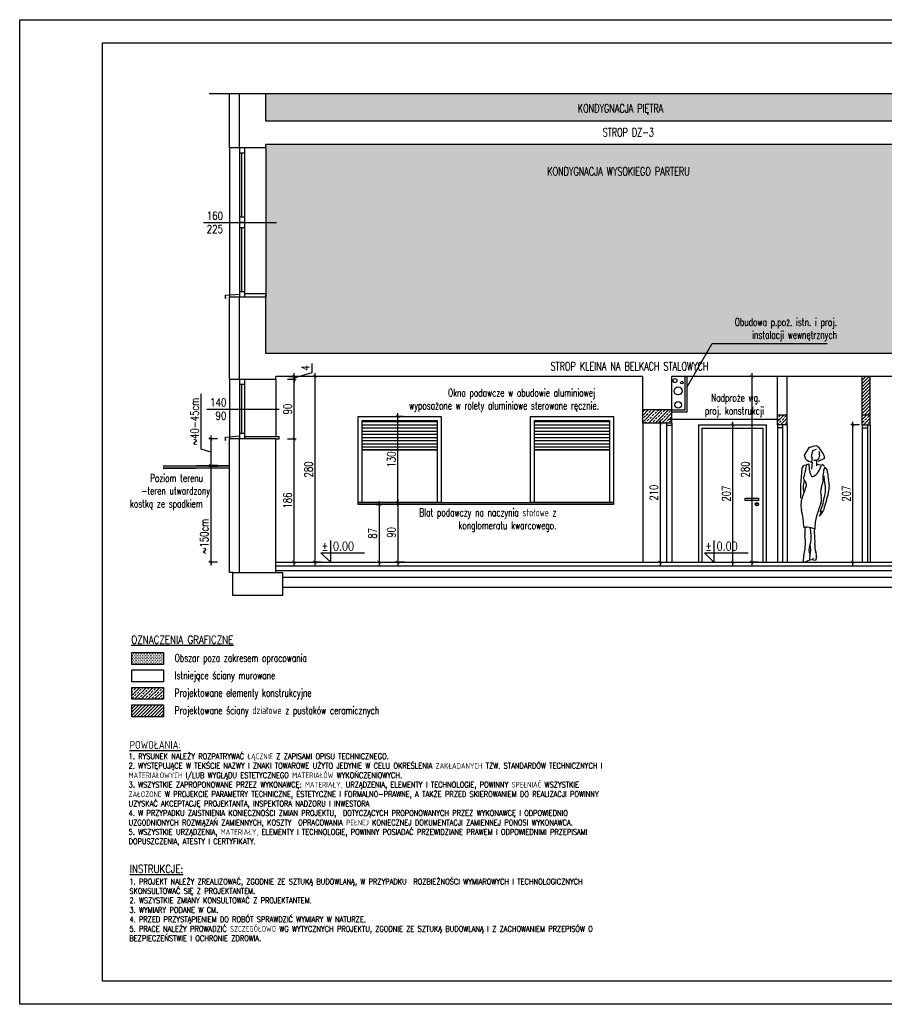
# Model space of a CAD drawing. Header units: millimetres. Extents: x 31969 to 285678, y -69766 to -5517.
# Tile 34 of 37: x 147734 to 149037, y -10538 to -9053. Entities that reach past the tile are written whole.
import ezdxf
from ezdxf.enums import TextEntityAlignment as Align
from ezdxf.lldxf.tags import DXFTag

# ---------------------------------------------------------------- set-up
doc = ezdxf.new("R2010")
doc.units = ezdxf.units.MM
doc.linetypes.add('ACAD_ISO02W100', pattern=[15, 12, -3])
for name, color, linetype in [('a-biblioteka', 251, 'Continuous'), ('a-izolacja 1', 3, 'Continuous'), ('a-koty', 1, 'Continuous'), ('a-opis 1', 3, 'Continuous'), ('a-opis 2', 1, 'Continuous'), ('a-opis stolarki 2', 1, 'Continuous'), ('a-przekrój 1', 3, 'Continuous'), ('a-przekrój 2', 251, 'Continuous'), ('a-przekrój 3', 1, 'Continuous'), ('a-ramka', 7, 'Continuous'), ('a-stolarka okienna', 3, 'Continuous'), ('a-szkło', 4, 'Continuous'), ('a-szraf', 252, 'Continuous'), ('a-widokowa', 3, 'Continuous'), ('a-wymiary', 11, 'Continuous'), ('a-ściany działowe projektowane', 5, 'Continuous'), ('a-ściany istniejące murowane', 6, 'Continuous')]:
    doc.layers.add(name, color=color, linetype=linetype)
doc.styles.add('IREK', font='simplex.shx', dxfattribs={"width": 0.8})
doc.styles.add('RS01507', font='romans.shx', dxfattribs={"width": 0.7, "height": 0.15})
doc.styles.add('WYMIAR', font='romans.shx', dxfattribs={"width": 0.8})
doc.styles.add('WYMIARY', font='simplex.shx', dxfattribs={"width": 0.75})
tags = doc.linetypes.add('DASHED', pattern=[0.75, 0.5, -0.25]).pattern_tags.tags
tags[6:7] = [DXFTag(74, 4), DXFTag(75, 0), DXFTag(340, '0'), DXFTag(46, 1.0), DXFTag(50, 0.0), DXFTag(44, 0.0), DXFTag(45, 0.0)]
tags[4:5] = [DXFTag(74, 4), DXFTag(75, 0), DXFTag(340, '0'), DXFTag(46, 1.0), DXFTag(50, 0.0), DXFTag(44, 0.0), DXFTag(45, 0.0)]
doc.dimstyles.new('MAREK50', dxfattribs={"dimtxt": 12.5, "dimasz": 5, "dimexe": 3, "dimexo": 2, "dimgap": 3.5, "dimtad": 1, "dimdec": 1, "dimdsep": 46, "dimtxsty": 'WYMIARY', "dimblk1": 'ARCHTICK', "dimblk2": 'ARCHTICK', "dimsah": 1, "dimcen": 2.5, "dimdle": 5, "dimadec": 0, "dimazin": 0, "dimtfac": 1, "dimtdec": 1, "dimtmove": 1, "dimatfit": 3, "dimldrblk": 'ARCHTICK', "dimfxl": 0, "dimtolj": 1, "dimtzin": 0, "dimarcsym": 0})
pattern_1 = [(45, (194.2084, 0), (-5.05139407, 5.05139407), []), (45, (191.683, 2.526), (-5.05139407, 5.05139407), [3.571875, -1.7859375])]

# ---------------------------------------------------------------- blocks, each defined once
blk = doc.blocks.new('_ARCHTICK')
at = {"color": 0, "linetype": 'ByBlock', "const_width": 0.15}
blk.add_lwpolyline([(-0.5, -0.5), (0.5, 0.5)], dxfattribs=at)
blk = doc.blocks.new('*D28')
at = {"layer": 'a-wymiary', "color": 0, "lineweight": -2, "ltscale": 100}
for p, q in [((148847.6, -9591.4), (148834.6, -9591.4)), ((148837.6, -9586.4), (148837.6, -9876.4)), ((148847.6, -9871.4), (148834.6, -9871.4))]:
    blk.add_line(p, q, dxfattribs=at)
at = {"layer": 'DEFPOINTS', "color": 0, "ltscale": 100}
for p in [(148852.1, -9591.4), (148837.6, -9871.4), (148864.1, -9871.4)]:
    blk.add_point(p, dxfattribs=at)
at = {"layer": 'a-wymiary', "color": 0, "lineweight": -2, "ltscale": 100, "xscale": 5, "yscale": 5, "zscale": 5}
for p, rotation in [((148837.6, -9591.4), 90), ((148837.6, -9871.4), 270)]:
    blk.add_blockref('_ARCHTICK', p, dxfattribs=dict(at, rotation=rotation))
at = {"layer": 'a-wymiary', "color": 0, "ltscale": 100, "insert": (148827.8, -9731.4), "char_height": 12.5, "attachment_point": 5, "rotation": 90, "style": 'WYMIARY'}
blk.add_mtext('\\A1;280', dxfattribs=at)
blk = doc.blocks.new('*D29')
at = {"layer": 'a-wymiary', "color": 0, "lineweight": -2, "ltscale": 100}
for p, q in [((148189.2, -9591.4), (148176.2, -9591.4)), ((148179.2, -9586.4), (148179.2, -9876.4)), ((148189.2, -9871.4), (148176.2, -9871.4))]:
    blk.add_line(p, q, dxfattribs=at)
at = {"layer": 'DEFPOINTS', "color": 0, "ltscale": 100}
for p in [(148252.6, -9591.4), (148179.2, -9871.4), (148252.6, -9871.4)]:
    blk.add_point(p, dxfattribs=at)
at = {"layer": 'a-wymiary', "color": 0, "lineweight": -2, "ltscale": 100, "xscale": 5, "yscale": 5, "zscale": 5}
for p, rotation in [((148179.2, -9591.4), 90), ((148179.2, -9871.4), 270)]:
    blk.add_blockref('_ARCHTICK', p, dxfattribs=dict(at, rotation=rotation))
at = {"layer": 'a-wymiary', "color": 0, "ltscale": 100, "insert": (148169.5, -9731.4), "char_height": 12.5, "attachment_point": 5, "rotation": 90, "style": 'WYMIARY'}
blk.add_mtext('\\A1;280', dxfattribs=at)
blk = doc.blocks.new('*D26')
at = {"layer": 'a-wymiary', "color": 0, "lineweight": -2, "ltscale": 100}
for p, q in [((148147.7, -9876.4), (148147.7, -9680.4)), ((148137.7, -9685.4), (148150.7, -9685.4)), ((148137.7, -9871.4), (148150.7, -9871.4))]:
    blk.add_line(p, q, dxfattribs=at)
at = {"layer": 'DEFPOINTS', "color": 0, "ltscale": 100}
for p in [(148120.2, -9685.4), (148147.7, -9685.4), (148120.2, -9871.4)]:
    blk.add_point(p, dxfattribs=at)
at = {"layer": 'a-wymiary', "color": 0, "lineweight": -2, "ltscale": 100, "xscale": 5, "yscale": 5, "zscale": 5}
for p, rotation in [((148147.7, -9685.4), 90), ((148147.7, -9871.4), 270)]:
    blk.add_blockref('_ARCHTICK', p, dxfattribs=dict(at, rotation=rotation))
at = {"layer": 'a-wymiary', "color": 0, "ltscale": 100, "insert": (148137.9, -9778.4), "char_height": 12.5, "attachment_point": 5, "rotation": 90, "style": 'WYMIARY'}
blk.add_mtext('\\A1;186', dxfattribs=at)
blk = doc.blocks.new('*D27')
at = {"layer": 'a-wymiary', "color": 0, "lineweight": -2, "ltscale": 100}
for p, q in [((148147.7, -9690.4), (148147.7, -9590.4)), ((148137.7, -9595.4), (148150.7, -9595.4)), ((148137.7, -9685.4), (148150.7, -9685.4))]:
    blk.add_line(p, q, dxfattribs=at)
at = {"layer": 'DEFPOINTS', "color": 0, "ltscale": 100}
for p in [(148120.2, -9595.4), (148147.7, -9595.4), (148120.2, -9685.4)]:
    blk.add_point(p, dxfattribs=at)
at = {"layer": 'a-wymiary', "color": 0, "lineweight": -2, "ltscale": 100, "xscale": 5, "yscale": 5, "zscale": 5}
for p, rotation in [((148147.7, -9595.4), 90), ((148147.7, -9685.4), 270)]:
    blk.add_blockref('_ARCHTICK', p, dxfattribs=dict(at, rotation=rotation))
at = {"layer": 'a-wymiary', "color": 0, "ltscale": 100, "insert": (148137.9, -9640.4), "char_height": 12.5, "attachment_point": 5, "rotation": 90, "style": 'WYMIARY'}
blk.add_mtext('\\A1;90', dxfattribs=at)
blk = doc.blocks.new('*D30')
at = {"layer": 'a-wymiary', "color": 0, "lineweight": -2, "ltscale": 100}
for p, q in [((148174.7, -9585.3), (148174.7, -9571.6)), ((148139.7, -9591.4), (148150.7, -9591.4)), ((148147.7, -9593.4), (148174.7, -9585.3)), ((148147.7, -9591.4), (148147.7, -9586.4)), ((148147.7, -9595.4), (148147.7, -9591.4)), ((148147.7, -9595.4), (148147.7, -9591.4)), ((148139.7, -9595.4), (148150.7, -9595.4)), ((148147.7, -9595.4), (148147.7, -9600.4))]:
    blk.add_line(p, q, dxfattribs=at)
at = {"layer": 'DEFPOINTS', "color": 0, "ltscale": 100}
for p in [(148137.7, -9591.4), (148147.7, -9591.4), (148137.7, -9595.4)]:
    blk.add_point(p, dxfattribs=at)
at = {"layer": 'a-wymiary', "color": 0, "lineweight": -2, "ltscale": 100, "xscale": 5, "yscale": 5, "zscale": 5}
for p, rotation in [((148147.7, -9591.4), 270), ((148147.7, -9595.4), 90)]:
    blk.add_blockref('_ARCHTICK', p, dxfattribs=dict(at, rotation=rotation))
at = {"layer": 'a-wymiary', "color": 0, "ltscale": 100, "insert": (148164.9, -9578.5), "char_height": 12.5, "attachment_point": 5, "rotation": 90, "style": 'WYMIARY'}
blk.add_mtext('\\A1;4', dxfattribs=at)
blk = doc.blocks.new('*D31')
at = {"layer": 'a-wymiary', "color": 0, "lineweight": -2, "ltscale": 100}
for p, q in [((148699.7, -9661.4), (148696.7, -9661.4)), ((148699.7, -9656.4), (148699.7, -9876.4)), ((148699.7, -9871.4), (148696.7, -9871.4))]:
    blk.add_line(p, q, dxfattribs=at)
at = {"layer": 'DEFPOINTS', "color": 0, "ltscale": 100}
for p in [(148701.6, -9661.4), (148699.7, -9871.4), (148701.6, -9871.4)]:
    blk.add_point(p, dxfattribs=at)
at = {"layer": 'a-wymiary', "color": 0, "lineweight": -2, "ltscale": 100, "xscale": 5, "yscale": 5, "zscale": 5}
for p, rotation in [((148699.7, -9661.4), 90), ((148699.7, -9871.4), 270)]:
    blk.add_blockref('_ARCHTICK', p, dxfattribs=dict(at, rotation=rotation))
at = {"layer": 'a-wymiary', "color": 0, "ltscale": 100, "insert": (148690, -9766.4), "char_height": 12.5, "attachment_point": 5, "rotation": 90, "style": 'WYMIARY'}
blk.add_mtext('\\A1;210', dxfattribs=at)
blk = doc.blocks.new('*D32')
at = {"layer": 'a-wymiary', "color": 0, "lineweight": -2, "ltscale": 100}
for p, q in [((148271, -9784.4), (148278.8, -9784.4)), ((148275.8, -9779.4), (148275.8, -9876.4)), ((148271, -9871.4), (148278.8, -9871.4))]:
    blk.add_line(p, q, dxfattribs=at)
at = {"layer": 'DEFPOINTS', "color": 0, "ltscale": 100}
for p in [(148269, -9784.4), (148269, -9871.4), (148275.8, -9871.4)]:
    blk.add_point(p, dxfattribs=at)
at = {"layer": 'a-wymiary', "color": 0, "lineweight": -2, "ltscale": 100, "xscale": 5, "yscale": 5, "zscale": 5}
for p, rotation in [((148275.8, -9784.4), 90), ((148275.8, -9871.4), 270)]:
    blk.add_blockref('_ARCHTICK', p, dxfattribs=dict(at, rotation=rotation))
at = {"layer": 'a-wymiary', "color": 0, "ltscale": 100, "insert": (148266, -9827.9), "char_height": 12.5, "attachment_point": 5, "rotation": 90, "style": 'WYMIARY'}
blk.add_mtext('\\A1;87', dxfattribs=at)
blk = doc.blocks.new('*D33')
at = {"layer": 'a-wymiary', "color": 0, "lineweight": -2, "ltscale": 100}
for p, q in [((148314.1, -9781.4), (148301.1, -9781.4)), ((148304.1, -9776.4), (148304.1, -9876.4)), ((148314.1, -9871.4), (148301.1, -9871.4))]:
    blk.add_line(p, q, dxfattribs=at)
at = {"layer": 'DEFPOINTS', "color": 0, "ltscale": 100}
for p in [(148317.7, -9781.4), (148304.1, -9871.4), (148317.7, -9871.4)]:
    blk.add_point(p, dxfattribs=at)
at = {"layer": 'a-wymiary', "color": 0, "lineweight": -2, "ltscale": 100, "xscale": 5, "yscale": 5, "zscale": 5}
for p, rotation in [((148304.1, -9781.4), 90), ((148304.1, -9871.4), 270)]:
    blk.add_blockref('_ARCHTICK', p, dxfattribs=dict(at, rotation=rotation))
at = {"layer": 'a-wymiary', "color": 0, "ltscale": 100, "insert": (148294.4, -9826.4), "char_height": 12.5, "attachment_point": 5, "rotation": 90, "style": 'WYMIARY'}
blk.add_mtext('\\A1;90', dxfattribs=at)
blk = doc.blocks.new('*D37')
at = {"layer": 'a-wymiary', "color": 0, "lineweight": -2, "ltscale": 100}
for p, q in [((148799.1, -9664.4), (148812.1, -9664.4)), ((148809.1, -9876.4), (148809.1, -9659.4)), ((148799.1, -9871.4), (148812.1, -9871.4))]:
    blk.add_line(p, q, dxfattribs=at)
at = {"layer": 'DEFPOINTS', "color": 0, "ltscale": 100}
for p in [(148757.2, -9664.4), (148809.1, -9664.4), (148757.2, -9871.4)]:
    blk.add_point(p, dxfattribs=at)
at = {"layer": 'a-wymiary', "color": 0, "lineweight": -2, "ltscale": 100, "xscale": 5, "yscale": 5, "zscale": 5}
for p, rotation in [((148809.1, -9664.4), 90), ((148809.1, -9871.4), 270)]:
    blk.add_blockref('_ARCHTICK', p, dxfattribs=dict(at, rotation=rotation))
at = {"layer": 'a-wymiary', "color": 0, "ltscale": 100, "insert": (148799.3, -9767.9), "char_height": 12.5, "attachment_point": 5, "rotation": 90, "style": 'WYMIARY'}
blk.add_mtext('\\A1;207', dxfattribs=at)
blk = doc.blocks.new('*D38')
at = {"layer": 'a-wymiary', "color": 0, "lineweight": -2, "ltscale": 100}
for p, q in [((148999.8, -9664.4), (148986.8, -9664.4)), ((148989.8, -9876.4), (148989.8, -9659.4)), ((148979.8, -9871.4), (148992.8, -9871.4))]:
    blk.add_line(p, q, dxfattribs=at)
at = {"layer": 'DEFPOINTS', "color": 0, "ltscale": 100}
for p in [(148989.8, -9664.4), (149008.7, -9664.4), (148937.9, -9871.4)]:
    blk.add_point(p, dxfattribs=at)
at = {"layer": 'a-wymiary', "color": 0, "lineweight": -2, "ltscale": 100, "xscale": 5, "yscale": 5, "zscale": 5}
for p, rotation in [((148989.8, -9664.4), 90), ((148989.8, -9871.4), 270)]:
    blk.add_blockref('_ARCHTICK', p, dxfattribs=dict(at, rotation=rotation))
at = {"layer": 'a-wymiary', "color": 0, "ltscale": 100, "insert": (148980.1, -9767.9), "char_height": 12.5, "attachment_point": 5, "rotation": 90, "style": 'WYMIARY'}
blk.add_mtext('\\A1;207', dxfattribs=at)
blk = doc.blocks.new('*D40')
at = {"layer": 'a-wymiary', "color": 0, "lineweight": -2, "ltscale": 100}
for p, q in [((148007.5, -9701.1), (148007.5, -9617.3)), ((148022, -9680.4), (148022, -9730.4)), ((148032, -9685.4), (148019, -9685.4)), ((148022, -9705.4), (148007.5, -9701.1)), ((148032, -9725.4), (148019, -9725.4))]:
    blk.add_line(p, q, dxfattribs=at)
at = {"layer": 'DEFPOINTS', "color": 0, "ltscale": 100}
for p in [(148050.2, -9685.4), (148022, -9725.4), (148050.6, -9725.4)]:
    blk.add_point(p, dxfattribs=at)
at = {"layer": 'a-wymiary', "color": 0, "lineweight": -2, "ltscale": 100, "xscale": 5, "yscale": 5, "zscale": 5}
for p, rotation in [((148022, -9685.4), 90), ((148022, -9725.4), 270)]:
    blk.add_blockref('_ARCHTICK', p, dxfattribs=dict(at, rotation=rotation))
at = {"layer": 'a-wymiary', "color": 0, "ltscale": 100, "insert": (147997.7, -9659.2), "char_height": 12.5, "attachment_point": 5, "rotation": 90, "style": 'WYMIARY'}
blk.add_mtext('\\A1;~40-45cm', dxfattribs=at)
blk = doc.blocks.new('*D41')
at = {"layer": 'a-wymiary', "color": 0, "lineweight": -2, "ltscale": 100}
for p, q in [((148312.1, -9651.4), (148301.1, -9651.4)), ((148304.1, -9786.4), (148304.1, -9646.4)), ((148312.1, -9781.4), (148301.1, -9781.4))]:
    blk.add_line(p, q, dxfattribs=at)
at = {"layer": 'DEFPOINTS', "color": 0, "ltscale": 100}
for p in [(148304.1, -9651.4), (148314.1, -9651.4), (148314.1, -9781.4)]:
    blk.add_point(p, dxfattribs=at)
at = {"layer": 'a-wymiary', "color": 0, "lineweight": -2, "ltscale": 100, "xscale": 5, "yscale": 5, "zscale": 5}
for p, rotation in [((148304.1, -9651.4), 90), ((148304.1, -9781.4), 270)]:
    blk.add_blockref('_ARCHTICK', p, dxfattribs=dict(at, rotation=rotation))
at = {"layer": 'a-wymiary', "color": 0, "ltscale": 100, "insert": (148294.4, -9716.4), "char_height": 12.5, "attachment_point": 5, "rotation": 90, "style": 'WYMIARY'}
blk.add_mtext('\\A1;130', dxfattribs=at)
blk = doc.blocks.new('*D148')
at = {"layer": 'a-wymiary', "color": 0, "lineweight": -2, "ltscale": 100}
for p, q in [((148022, -9722.4), (148022, -9876.4)), ((148032, -9727.4), (148019, -9727.4)), ((148032, -9871.4), (148019, -9871.4))]:
    blk.add_line(p, q, dxfattribs=at)
at = {"layer": 'DEFPOINTS', "color": 0, "ltscale": 100}
for p in [(148050.2, -9727.4), (148022, -9871.4), (149001.1, -9871.4)]:
    blk.add_point(p, dxfattribs=at)
at = {"layer": 'a-wymiary', "color": 0, "lineweight": -2, "ltscale": 100, "xscale": 5, "yscale": 5, "zscale": 5}
for p, rotation in [((148022, -9727.4), 90), ((148022, -9871.4), 270)]:
    blk.add_blockref('_ARCHTICK', p, dxfattribs=dict(at, rotation=rotation))
at = {"layer": 'a-wymiary', "color": 0, "ltscale": 100, "insert": (148012.2, -9832.4), "char_height": 12.5, "attachment_point": 5, "rotation": 90, "style": 'WYMIARY'}
blk.add_mtext('\\A1;~150cm', dxfattribs=at)

msp = doc.modelspace()

# ---------------------------------------------------------------- hatches: boundary and pattern name
at = {"layer": 'a-biblioteka', "ltscale": 100}
h = msp.add_hatch(dxfattribs=at)
h.set_pattern_fill('LINE', color=256, scale=1.5)
h.set_pattern_definition([(0, (194.2084, -1), (0, 4.7625), [])])
h.paths.add_polyline_path([(148623.17, -9701.9), (148623.17, -9657.4), (148510.17, -9657.4), (148510.17, -9701.9)])
h.paths.add_polyline_path([(148363.17, -9701.9), (148363.17, -9657.4), (148250.17, -9657.4), (148250.17, -9701.9)])
at = {"layer": 'a-przekrój 2', "ltscale": 0.1}
h = msp.add_hatch(dxfattribs=at)
h.set_pattern_fill('LINE', color=256, scale=1.125, angle=45)
h.set_pattern_definition([(45, (194.2084, 0), (-2.52569703, 2.52569703), [])])
h.paths.add_polyline_path([(149004.17, -9649.4), (149016.17, -9649.4), (149016.17, -9591.4), (149004.17, -9591.4)])
h = msp.add_hatch(dxfattribs=at)
h.set_pattern_fill('BRASS,_O', color=256, scale=1.125, angle=45)
h.set_pattern_definition(pattern_1)
h.paths.add_polyline_path([(148717.17, -9661.4), (148717.17, -9641.4), (148673.17, -9641.4), (148673.17, -9661.4)])
h = msp.add_hatch(dxfattribs=at)
h.set_pattern_fill('BRASS,_O', color=256, scale=1.125, angle=45)
h.set_pattern_definition(pattern_1)
h.paths.add_polyline_path([(148891.17, -9664.4), (148891.17, -9649.4), (148876.17, -9649.4), (148876.17, -9664.4)])
h = msp.add_hatch(dxfattribs=at)
h.set_pattern_fill('BRASS,_O', color=256, scale=1.125, angle=45)
h.set_pattern_definition([(45, (319.2084, 0), (-5.05139407, 5.05139407), []), (45, (316.683, 2.526), (-5.05139407, 5.05139407), [3.571875, -1.7859375])])
h.paths.add_polyline_path([(149004.17, -9649.4), (149004.17, -9664.4), (149016.17, -9664.4), (149016.17, -9649.4)])
h = msp.add_hatch(dxfattribs=at)
h.set_pattern_fill('BRASS,_O', color=256, scale=1.125, angle=45)
h.set_pattern_definition([(45, (77713.052, -4299.227), (-5.0513941, 5.0513941), []), (45, (77710.526, -4296.7015), (-5.0513941, 5.0513941), [3.571875, -1.7859375])])
h.paths.add_polyline_path([(147950.91, -10078.13), (147950.91, -10060.13), (147902.96, -10060.13), (147902.96, -10078.13)])
h = msp.add_hatch(dxfattribs=at)
h.set_pattern_fill('LINE', color=256, scale=1.125, angle=45)
h.set_pattern_definition([(45, (77713.052, -4299.227), (-2.52569703, 2.52569703), [])])
h.paths.add_polyline_path([(147950.91, -10104.46), (147950.91, -10086.46), (147902.96, -10086.46), (147902.96, -10104.46)])
at = {"layer": 'a-szraf', "ltscale": 30}
h = msp.add_hatch(dxfattribs=at)
h.set_pattern_fill('DOTS', color=256, scale=1.5)
h.set_pattern_definition([(0, (2694.2084, -3226.4559), (1.190625, 2.38125), [0, -2.38125])])
h.paths.add_polyline_path([(149136.17, -9250.4), (149136.17, -9241.4), (148105.17, -9241.4), (148105.17, -9250.4), (148105.17, -9475.18), (148105.17, -9475.4), (148105.17, -9556.4), (149136.17, -9556.4), (149136.17, -9475.4), (149136.17, -9470.4)])
h.paths.add_polyline_path([(149136.17, -9164.92), (148105.17, -9164.92), (148105.17, -9206.4), (149136.17, -9206.4)])
h = msp.add_hatch(dxfattribs=at)
h.set_pattern_fill('DOTS', color=256, scale=1.5)
h.set_pattern_definition([(0, (77764.88, -5878.1745), (1.190625, 2.38125), [0, -2.38125])])
h.paths.add_polyline_path([(147950.91, -10025.46), (147950.91, -10007.46), (147902.96, -10007.46), (147902.96, -10025.46)])

# ---------------------------------------------------------------- linework, layer by layer
at = {"layer": 'a-biblioteka'}
for p, q in [((148930.21, -9696.34), (148935.45, -9695.33)), ((148917.36, -9709.69), (148924.46, -9697.78)), ((148918.97, -9716.44), (148917.36, -9709.69)), ((148929.36, -9703.27), (148927.33, -9711.88)), ((148927.33, -9711.88), (148928.43, -9712.73)), ((148934.85, -9701.24), (148929.36, -9703.27)), ((148920.58, -9723.94), (148924.17, -9722.74)), ((148928.85, -9720.52), (148927.49, -9731.2)), ((148928.43, -9712.73), (148927.5, -9720.41)), ((148935.62, -9726.07), (148935.71, -9717.24)), ((148936.7, -9723.34), (148940.02, -9724.53)), ((148947.11, -9714.84), (148937.9, -9719.57)), ((148947.32, -9726.39), (148943, -9724.2)), ((148913.04, -9729.46), (148912.02, -9742.38)), ((148912.02, -9742.38), (148911.26, -9754.71)), ((148929.82, -9867.11), (148921.55, -9869.03)), ((148929.68, -9866.72), (148930.74, -9864.89)), ((148930.28, -9868.49), (148929.68, -9866.72)), ((148933.89, -9868.61), (148930.28, -9868.49)), ((148935.23, -9863.25), (148933.89, -9868.61))]:
    msp.add_line(p, q, dxfattribs=at)
for centre, radius, start, end in [((148925.93, -9686.62), 10.62, 275.74095, 293.72716), ((148904.61, -9730.12), 46.49, 22.87603, 48.45463), ((148924.4, -9691.77), 6, 270.60418, 295.64674), ((148998.88, -9724.92), 60.95, 165.93762, 170.15838), ((148929.6, -9708.47), 10.28, 350.83442, 24.0383), ((148920.06, -9732.4), 7.61, 102.85932, 157.24838), ((148784.76, -9701.98), 137.58, 344.14016, 350.81903), ((148935.15, -9692.81), 28.64, 235.60158, 254.51849), ((148085.64, -9773.02), 840.03, 2.76109, 3.4312), ((148933.64, -9710.58), 6.97, 244.38065, 300.07868), ((148936.33, -9714.23), 2.51, 288.71086, 353.93179), ((148886.8, -9704.2), 59.65, 328.3169, 340.41452), ((148937.53, -9712.26), 9.92, 344.94876, 1.21953), ((148926.61, -9744.8), 10.84, 151.23017, 182.56899), ((148943.4, -9731.47), 18.73, 183.30646, 208.60477), ((148929.73, -9738.87), 3.19, 209.45938, 294.80579), ((148919.16, -9722.84), 22.37, 302.17446, 325.39995), ((148996.46, -9743.94), 51.58, 162.22446, 185.16389), ((148964.91, -9741.53), 18.82, 179.3889, 197.56466), ((148943.5, -9735.68), 8.52, 353.96663, 56.05718), ((149039.59, -9729.21), 87.93, 184.80139, 191.43932), ((149415.04, -9768.58), 503.96, 178.42339, 180.7067), ((148942.89, -9759.36), 27.86, 159.57811, 191.02575), ((148926.85, -9742.77), 11.35, 192.79592, 227.83065), ((148913.15, -9754.63), 7, 344.27241, 29.51096), ((148880.9, -9737.73), 65.1, 340.02788, 350.40395), ((148881.48, -9764.12), 67.4, 1.93973, 14.36355), ((148914.59, -9756.38), 40.02, 345.58015, 14.06357), ((148943.81, -9784.58), 32.1, 153.90443, 194.18157), ((148688.97, -9683.33), 242.23, 338.91939, 342.41294), ((148963.28, -9765.16), 21.82, 166.21858, 195.0994), ((148925.33, -9775.97), 17.64, 336.80037, 16.86775), ((148647.68, -9696.1), 313.64, 342.33755, 347.05766), ((148870.04, -9756.23), 79, 346.83196, 355.92529), ((149608.77, -10014.45), 706.25, 160.86285, 162.43419), ((148865.72, -9761.19), 82.28, 335.84953, 350.88287), ((148650.14, -9843.14), 267.4, 5.08809, 10.92907), ((148917.15, -9780.2), 31.39, 316.12551, 339.37345), ((148890.71, -9778.9), 54.22, 334.83162, 344.03087), ((148937.77, -9786.37), 9.01, 289.71758, 304.28163), ((148991.08, -9818.62), 58.27, 162.70786, 182.52221), ((148921.35, -9832.64), 14.08, 88.72389, 110.18821), ((148953.11, -9825.27), 35.72, 169.85147, 189.00976), ((148915.44, -9870.43), 52.24, 70.50886, 83.15326), ((148866.23, -9833.36), 60.96, 353.33361, 13.46108), ((148943.3, -9824.88), 11.53, 160.50413, 191.84656), ((148861.17, -9839.16), 71.83, 355.73989, 9.54723), ((148839.17, -9841.84), 79.42, 355.36989, 7.94332), ((148906.15, -9837.61), 20.82, 336.1784, 352.20626), ((148887.91, -9851.5), 38.56, 345.7931, 10.5801), ((148955.67, -9847.61), 23.07, 172.24328, 201.53793), ((146645.05, -9521.9), 2296.58, 351.28338, 351.83036), ((148939.56, -9852.49), 15.76, 155.7669, 207.48602), ((148923.89, -9861.21), 11.52, 349.78315, 26.42818), ((148916.18, -9870.22), 1.11, 165.4338, 274.2154), ((148887.72, -9773.31), 102.08, 286.23725, 288.138), ((148918.91, -9867.13), 3.25, 280.45709, 324.1708), ((149928.53, -9968.56), 1008.99, 173.87804, 174.29912)]:
    msp.add_arc(centre, radius, start, end, dxfattribs=at)
at = {"layer": 'a-izolacja 1'}
for p, q in [((148065.17, -9246.4), (148065.17, -9164.92)), ((148065.17, -9595.4), (148065.17, -9471.4)), ((148065.17, -9886.63), (148065.17, -9685.63))]:
    msp.add_line(p, q, dxfattribs=at)
at = {"layer": 'a-koty'}
for points in [[(148202.37, -9838.64), (148202.37, -9871.4), (148188.22, -9857.25), (148253.99, -9857.25)], [(148780.54, -9838.64), (148780.54, -9871.4), (148766.39, -9857.25), (148832.16, -9857.25)]]:
    msp.add_lwpolyline(points, dxfattribs=at)
at = {"layer": 'a-opis 1', "ltscale": 40}
for p, q in [((148740.24, -9606.91), (148778.11, -9541.51)), ((148778.11, -9541.51), (148951.48, -9541.51)), ((148712.4, -9655.72), (148879.27, -9655.72))]:
    msp.add_line(p, q, dxfattribs=at)
at = {"layer": 'a-opis stolarki 2'}
for p, q in [((148011.27, -9358.9), (148121.24, -9358.9)), ((148016.3, -9640.4), (148125.08, -9640.4))]:
    msp.add_line(p, q, dxfattribs=at)
at = {"layer": 'a-przekrój 1', "ltscale": 100}
for p, q in [((148737.24, -9641.4), (148737.24, -9591.4)), ((148740.24, -9644.4), (148740.24, -9591.4)), ((148717.17, -9641.4), (148737.24, -9641.4)), ((148717.17, -9644.4), (148740.24, -9644.4))]:
    msp.add_line(p, q, dxfattribs=at)
at = {"layer": 'a-przekrój 1'}
for p, q in [((148050.17, -9725.4), (147950.12, -9726.4)), ((148050.17, -9727.4), (147950.12, -9728.4)), ((148050.17, -9729.4), (147950.12, -9730.4)), ((149121.17, -9877.4), (148120.17, -9877.4)), ((149121.17, -9884.4), (148120.17, -9884.4)), ((149111.17, -9894.4), (148130.17, -9894.4)), ((149111.17, -9909.4), (148130.17, -9909.4))]:
    msp.add_line(p, q, dxfattribs=at)
at = {"layer": 'a-przekrój 1', "ltscale": 100}
for centre, radius in [((148721.94, -9597.39), 3), ((148726.63, -9613.04), 6), ((148732.13, -9600.5), 2), ((148726.63, -9633.87), 5)]:
    msp.add_circle(centre, radius, dxfattribs=at)
at = {"layer": 'a-przekrój 3', "ltscale": 100}
msp.add_line((148120.17, -9871.4), (149121.17, -9871.4), dxfattribs=at)
at = {"layer": 'a-ramka', "ltscale": 0.5}
for points in [[(149834.07, -10538.13), (147734.07, -10538.13), (147734.07, -9053.13), (149834.07, -9053.13)], [(147859.07, -9088.13), (149799.07, -9088.13), (149799.07, -10503.13), (147859.07, -10503.13)]]:
    msp.add_lwpolyline(points, close=True, dxfattribs=at)
at = {"layer": 'a-stolarka okienna'}
for p, q in [((148050.17, -9246.4), (148050.17, -9471.18)), ((148065.17, -9246.4), (148065.17, -9471.4)), ((148073.17, -9246.63), (148073.17, -9471.4)), ((148105.17, -9246.4), (148105.17, -9471.18)), ((148073.17, -9254.4), (148065.17, -9254.4)), ((148073.17, -9350.9), (148065.17, -9350.9)), ((148073.17, -9358.9), (148065.17, -9358.9)), ((148073.17, -9366.9), (148065.17, -9366.9)), ((148044.21, -9468.64), (148065.17, -9466.9)), ((148044.21, -9473.64), (148044.21, -9468.64)), ((148044.21, -9473.64), (148045.35, -9472.15)), ((148073.17, -9463.4), (148065.17, -9463.4)), ((148105.17, -9466.4), (148073.17, -9466.4)), ((148105.17, -9471.4), (148105.17, -9466.4)), ((148050.17, -9595.63), (148050.17, -9685.4)), ((148065.17, -9595.4), (148065.17, -9685.4)), ((148073.17, -9603.4), (148065.17, -9603.4)), ((148073.17, -9595.63), (148073.17, -9685.4)), ((148120.17, -9595.4), (148120.17, -9682.4)), ((148044.21, -9682.64), (148065.17, -9680.9)), ((148073.17, -9677.4), (148065.17, -9677.4)), ((148044.21, -9687.64), (148044.21, -9682.64)), ((148044.21, -9687.64), (148045.35, -9686.15)), ((148120.17, -9682.4), (148073.17, -9682.4)), ((148125.17, -9682.4), (148120.17, -9682.4)), ((148120.17, -9685.4), (148125.17, -9685.4)), ((148125.17, -9685.4), (148125.17, -9682.4))]:
    msp.add_line(p, q, dxfattribs=at)
at = {"layer": 'a-szkło', "ltscale": 2}
for p, q in [((148069.17, -9350.9), (148069.17, -9254.4)), ((148069.17, -9463.4), (148069.17, -9366.9)), ((148069.17, -9677.4), (148069.17, -9603.4))]:
    msp.add_line(p, q, dxfattribs=at)
at = {"layer": 'a-widokowa', "ltscale": 100}
for p, q in [((148673.17, -9661.4), (148673.17, -9871.4)), ((148709.17, -9661.4), (148709.17, -9871.4)), ((148717.17, -9665.4), (148709.17, -9665.4)), ((148717.17, -9661.4), (148717.17, -9871.4)), ((148757.17, -9664.4), (148859.17, -9664.4)), ((148757.17, -9664.4), (148757.17, -9871.4)), ((148859.17, -9664.4), (148859.17, -9871.4)), ((148876.17, -9664.4), (148876.17, -9871.4)), ((148884.17, -9664.4), (148884.17, -9871.4)), ((148891.17, -9664.4), (148891.17, -9871.4)), ((149004.17, -9664.72), (149004.17, -9871.72)), ((149012.17, -9664.72), (149012.17, -9871.72)), ((149016.17, -9664.4), (149016.17, -9871.4)), ((148762.17, -9669.4), (148854.17, -9669.4)), ((148762.17, -9669.4), (148762.17, -9871.4)), ((148854.17, -9669.4), (148854.17, -9871.4)), ((148876.17, -9668.4), (148884.17, -9668.4)), ((149004.17, -9668.72), (149012.17, -9668.72)), ((148250.17, -9701.9), (148363.17, -9701.9)), ((148510.17, -9701.9), (148623.17, -9701.9)), ((148845.31, -9782.93), (148845.31, -9784.93))]:
    msp.add_line(p, q, dxfattribs=at)
for points in [[(148244.17, -9651.4), (148369.17, -9651.4), (148369.17, -9781.4), (148244.17, -9781.4)], [(148504.17, -9651.4), (148629.17, -9651.4), (148629.17, -9781.4), (148504.17, -9781.4)], [(148250.17, -9657.4), (148363.17, -9657.4), (148363.17, -9781.4), (148250.17, -9781.4)], [(148250.17, -9657.4), (148363.17, -9657.4), (148363.17, -9701.9), (148250.17, -9701.9)], [(148510.17, -9657.4), (148623.17, -9657.4), (148623.17, -9781.4), (148510.17, -9781.4)], [(148510.17, -9657.4), (148623.17, -9657.4), (148623.17, -9701.9), (148510.17, -9701.9)], [(148244.17, -9781.4), (148629.17, -9781.4), (148629.17, -9784.4), (148244.17, -9784.4)], [(148827.88, -9774.6), (148847.97, -9774.6), (148847.97, -9778.2), (148827.88, -9778.2)]]:
    msp.add_lwpolyline(points, close=True, dxfattribs=at)
msp.add_circle((148845.31, -9783.93), 2.5, dxfattribs=at)
at = {"layer": 'a-ściany działowe projektowane', "ltscale": 20}
for p, q in [((149004.17, -9664.4), (149004.17, -9591.4)), ((149016.17, -9664.4), (149016.17, -9591.4)), ((149016.17, -9649.4), (149004.17, -9649.4)), ((149004.17, -9664.4), (149016.17, -9664.4))]:
    msp.add_line(p, q, dxfattribs=at)
msp.add_lwpolyline([(147902.96, -10086.46), (147950.91, -10086.46), (147950.91, -10104.46), (147902.96, -10104.46)], close=True, dxfattribs=at)
at = {"layer": 'a-ściany istniejące murowane', "linetype": 'DASHED', "ltscale": 20}
msp.add_line((149224.34, -9164.92), (148019.77, -9164.92), dxfattribs=at)
at = {"layer": 'a-ściany istniejące murowane'}
for p, q in [((148050.17, -9246.4), (148050.17, -9164.92)), ((148105.17, -9206.4), (148105.17, -9164.92)), ((149136.17, -9206.4), (148105.17, -9206.4)), ((148105.17, -9246.4), (148050.17, -9246.4)), ((149136.17, -9241.4), (148105.17, -9241.4)), ((148105.17, -9246.4), (148105.17, -9241.4)), ((148050.17, -9595.4), (148050.17, -9471.4)), ((148105.17, -9471.4), (148050.17, -9471.4)), ((148105.17, -9556.4), (148105.17, -9471.4)), ((149136.17, -9556.4), (148105.17, -9556.4)), ((148120.17, -9595.4), (148120.17, -9591.4)), ((148673.17, -9591.4), (148120.17, -9591.4)), ((148673.17, -9661.4), (148673.17, -9591.4)), ((148717.17, -9661.4), (148717.17, -9591.4)), ((149121.17, -9591.4), (148717.17, -9591.4)), ((148876.17, -9664.4), (148876.17, -9591.4)), ((148891.17, -9664.4), (148891.17, -9591.4)), ((148050.17, -9595.4), (148120.17, -9595.4)), ((148717.17, -9641.4), (148673.17, -9641.4)), ((148891.17, -9649.4), (148876.17, -9649.4)), ((148717.17, -9661.4), (148673.17, -9661.4)), ((148891.17, -9664.4), (148876.17, -9664.4)), ((148120.17, -9685.4), (148050.17, -9685.4)), ((148050.17, -9886.63), (148050.17, -9685.4)), ((148120.17, -9886.63), (148120.17, -9685.4)), ((148055.17, -9886.63), (148050.17, -9886.63))]:
    msp.add_line(p, q, dxfattribs=at)
for points in [[(148055.17, -9886.63), (148130.17, -9886.63), (148130.17, -9921.63), (148055.17, -9921.63)], [(147902.96, -10007.46), (147950.91, -10007.46), (147950.91, -10025.46), (147902.96, -10025.46)], [(147902.96, -10033.79), (147950.91, -10033.79), (147950.91, -10051.79), (147902.96, -10051.79)], [(147902.96, -10060.13), (147950.91, -10060.13), (147950.91, -10078.13), (147902.96, -10078.13)]]:
    msp.add_lwpolyline(points, close=True, dxfattribs=at)

# ---------------------------------------------------------------- texts
at = {"layer": 'a-koty', "char_height": 13.2, "width": 99.5966, "attachment_point": 1, "style": 'WYMIAR'}
for insert in [(148189.18, -9840.73), (148767.35, -9840.73)]:
    msp.add_mtext('%%P 0.00', dxfattribs=dict(at, insert=insert))
at = {"layer": 'a-opis 1', "ltscale": 40, "style": 'RS01507', "width": 0.7}
for s, height, p in [('KONDYGNACJA PIĘTRA', 12.6687, (148575.37, -9186.83)), ('STROP DZ-3', 12.669, (148612.91, -9223.11)), ('KONDYGNACJA WYSOKIEGO PARTERU', 12.6687, (148529.35, -9281.95)), ('STROP KLEINA NA BELKACH STALOWYCH', 12.6687, (148534.38, -9575.83)), ('Obszar poza zakresem opracowania', 11.613, (147967.74, -10015.72)), ('Istniejące ściany murowane', 11.613, (147967.74, -10042.05)), ('Projektowane elementy konstrukcyjne', 11.613, (147967.74, -10068.38)), ('Projektowane ściany działowe z pustaków ceramicznych', 11.613, (147967.74, -10094.72))]:
    msp.add_text(s, height=height, dxfattribs=at).set_placement(p, align=Align.MIDDLE_LEFT)
at = {"layer": 'a-opis 1', "ltscale": 40, "attachment_point": 3, "style": 'RS01507'}
for s, width, insert, char_height in [('Obudowa p.poż. istn. i proj. instalacji wewnętrznych', 197.6563, (148966.06, -9503.35), 11.613), ('{\\Fromans.shx;\\W3.91190; }Okna podawcze w obudowie aluminiowej {\\Fromans.shx;\\W3.91190; }wyposażone w rolety aluminiowe sterowane ręcznie. ', 331.6275, (148607.25, -9609.92), 11.61296), ('{\\Fromans.shx;\\W0.21929; }Nadproże wg. {\\Fromans.shx;\\W0.21929; }proj. konstrukcji', 108.6934, (148856.15, -9617.56), 11.613), ('Blat podawczy na naczynia stołowe z konglomeratu kwarcowego. ', 232.5965, (148543.15, -9790.58), 11.613)]:
    msp.add_mtext_dynamic_manual_height_columns(s, width=width, gutter_width=12.5, heights=[0], dxfattribs=dict(at, insert=insert, char_height=char_height))
at = {"layer": 'a-opis 1', "ltscale": 40, "attachment_point": 1, "style": 'RS01507'}
for s, insert, char_height, width in [('{\\Fromans.shx;\\W3.82506; }Poziom terenu\\P{\\Fromans.shx;\\W2.15839; }-teren utwardzony {\\Fromans.shx;\\W2.15839; }kostką ze spadkiem', (147900.21, -9738.48), 11.613, 152.7694), ('1. RYSUNEK NALEŻY ROZPATRYWAĆ ŁĄCZNIE Z ZAPISAMI OPISU TECHNICZNEGO.\\P2. WYSTĘPUJĄCE W TEKŚCIE NAZWY I ZNAKI TOWAROWE UŻYTO JEDYNIE W CELU OKREŚLENIA ZAKŁADANYCH TZW. STANDARDÓW TECHNICZNYCH I MATERIAŁOWYCH I/LUB WYGLĄDU ESTETYCZNEGO MATERIAŁÓW WYKOŃCZENIOWYCH.\\P3. WSZYSTKIE ZAPROPONOWANE PRZEZ WYKONAWCĘ: MATERIAŁY, URZĄDZENIA, ELEMENTY I TECHNOLOGIE, POWINNY SPEŁNIAĆ WSZYSTKIE ZAŁOŻONE W PROJEKCIE PARAMETRY TECHNICZNE, ESTETYCZNE I FORMALNO-PRAWNE, A TAKŻE PRZED SKIEROWANIEM DO REALIZACJI POWINNY UZYSKAĆ AKCEPTACJĘ PROJEKTANTA, INSPEKTORA NADZORU I INWESTORA\\P4. W PRZYPADKU ZAISTNIENIA KONIECZNOŚCI ZMIAN PROJEKTU,  DOTYCZĄCYCH PROPONOWANYCH PRZEZ WYKONAWCĘ I ODPOWIEDNIO UZGODNIONYCH ROZWIĄZAŃ ZAMIENNYCH, KOSZTY  OPRACOWANIA PEŁNEJ KONIECZNEJ DOKUMENTACJI ZAMIENNEJ PONOSI WYKONAWCA.\\P5. WSZYSTKIE URZĄDZENIA, MATERIAŁY, ELEMENTY I TECHNOLOGIE, POWINNY POSIADAĆ PRZEWIDZIANE PRAWEM I ODPOWIEDNIMI PRZEPISAMI DOPUSZCZENIA, ATESTY I CERTYFIKATY.', (147898.24, -10159.88), 8.55136, 640.4584), ('1. PROJEKT NALEŻY ZREALIZOWAĆ, ZGODNIE ZE SZTUKĄ BUDOWLANĄ, W PRZYPADKU  ROZBIEŻNOŚCI WYMIAROWYCH I TECHNOLOGICZNYCH SKONSULTOWAĆ SIĘ Z PROJEKTANTEM. \\P2. WSZYSTKIE ZMIANY KONSULTOWAĆ Z PROJEKTANTEM.\\P3. WYMIARY PODANE W CM.\\P4. PRZED PRZYSTĄPIENIEM DO ROBÓT SPRAWDZIĆ WYMIARY W NATURZE.\\P5. PRACE NALEŻY PROWADZIĆ SZCZEGÓŁOWO WG WYTYCZNYCH PROJEKTU, ZGODNIE ZE SZTUKĄ BUDOWLANĄ I Z ZACHOWANIEM PRZEPISÓW O BEZPIECZEŃSTWIE I OCHRONIE ZDROWIA.\\P{\\C14;   }', (147899.42, -10348.75), 8.55136, 635.2207)]:
    msp.add_mtext(s, dxfattribs=dict(at, insert=insert, char_height=char_height, width=width))
at = {"layer": 'a-opis 2', "linetype": 'ACAD_ISO02W100', "ltscale": 0.5, "char_height": 12.0035, "attachment_point": 1, "style": 'IREK'}
for s, insert, width in [('{\\LOZNACZENIA GRAFICZNE }', (147902.24, -9982.25), 183.3528), ('{\\LPOWOŁANIA:}', (147899.71, -10140.89), 147.6878), ('{\\LINSTRUKCJE:}', (147899.99, -10328.01), 147.6878)]:
    msp.add_mtext(s, dxfattribs=dict(at, insert=insert, width=width))
at = {"layer": 'a-opis stolarki 2', "char_height": 12, "width": 23.8958, "attachment_point": 9, "style": 'WYMIAR'}
for s, insert in [('{\\Fromans.shx;\\W1.32685; }\\P160\\P225', (148040.6, -9374.89)), ('{\\Fromans.shx;\\W1.18400; }\\P140\\P{\\Fromans.shx;\\W0.23162; }90', (148045.62, -9656.39))]:
    msp.add_mtext(s, dxfattribs=dict(at, insert=insert))

# ---------------------------------------------------------------- dimensions: what is measured, and where the dimension line sits
at = {"layer": 'a-wymiary', "ltscale": 100}
for base, p1, p2, picture, middle in [((148147.66, -9591.4), (148137.66, -9595.4), (148137.66, -9591.4), '*D30', (148164.91, -9581.8)), ((148147.66, -9595.4), (148120.17, -9685.4), (148120.17, -9595.4), '*D27', (148137.91, -9640.4)), ((148179.2, -9871.4), (148252.62, -9591.4), (148252.62, -9871.4), '*D29', (148169.45, -9731.4)), ((148837.57, -9871.4), (148852.15, -9591.4), (148864.15, -9871.4), '*D28', (148827.82, -9731.4)), ((148304.14, -9651.4), (148314.14, -9781.4), (148314.14, -9651.4), '*D41', (148294.39, -9716.4)), ((148699.73, -9871.4), (148701.65, -9661.4), (148701.65, -9871.4), '*D31', (148689.98, -9766.4)), ((148809.07, -9664.4), (148757.17, -9871.4), (148757.17, -9664.4), '*D37', (148799.32, -9767.9)), ((148989.83, -9664.4), (148937.93, -9871.4), (149008.75, -9664.4), '*D38', (148980.08, -9767.9)), ((148147.66, -9685.4), (148120.17, -9871.4), (148120.17, -9685.4), '*D26', (148137.91, -9778.4)), ((148275.76, -9871.4), (148269.04, -9784.4), (148269.04, -9871.4), '*D32', (148266.01, -9827.9)), ((148304.14, -9871.4), (148317.67, -9781.4), (148317.67, -9871.4), '*D33', (148294.39, -9826.4))]:
    dim = msp.add_linear_dim(base=base, p1=p1, p2=p2, angle=90, dimstyle='MAREK50', override={"dimfxl": 10, "dimfxlon": 1}, dxfattribs=at)
    dim.commit()
    dim.dimension.update_dxf_attribs({"geometry": picture, "text_midpoint": middle})
dim = msp.add_linear_dim(base=(148022, -9725.4), p1=(148050.17, -9685.4), p2=(148050.57, -9725.4), angle=90, text='~40-45cm', dimstyle='MAREK50', override={"dimfxl": 10, "dimfxlon": 1}, dxfattribs=at)
dim.commit()
dim.dimension.update_dxf_attribs({"geometry": '*D40', "text_midpoint": (147997.75, -9697.55)})
dim = msp.add_linear_dim(base=(148022, -9871.4), p1=(148050.17, -9727.4), p2=(149001.08, -9871.4), angle=90, text='~150cm', dimstyle='MAREK50', override={"dimfxl": 10, "dimfxlon": 1}, dxfattribs=at)
dim.commit()
dim.dimension.update_dxf_attribs({"geometry": '*D148', "text_midpoint": (148022, -9832.45), "dimtype": 160})

doc.saveas('drawing.dxf')
